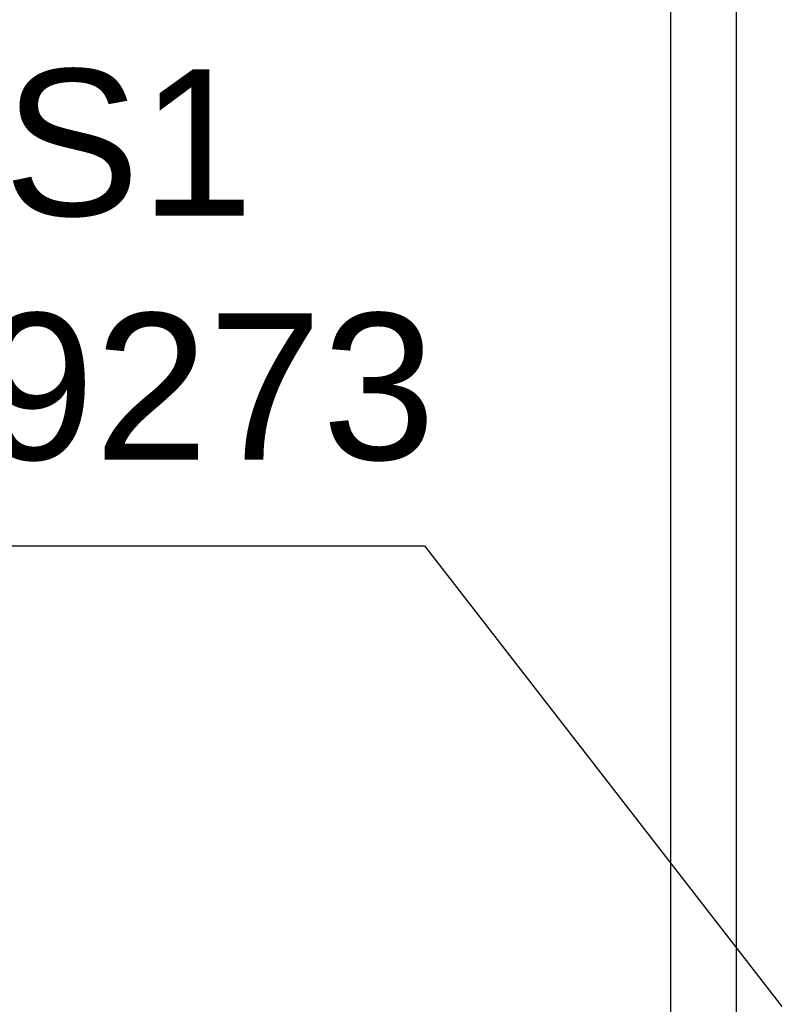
# Model space of a CAD drawing. Header units: centimetres. Extents: x -92429 to 178773, y 2337 to 428125.
# Tile 91 of 138: x 162211 to 162314, y 9471 to 9605. Entities that reach past the tile are written whole.
import ezdxf

# ---------------------------------------------------------------- set-up
doc = ezdxf.new("R2010")
doc.units = ezdxf.units.CM
doc.header["$LTSCALE"] = 50
doc.layers.add('L_text', color=2, linetype='Continuous', lineweight=25)
doc.layers.add('WL_opisy', color=7, linetype='Continuous')
doc.layers.add('WL_rurociągi', color=1, linetype='Continuous')
doc.styles.add('Arial', font='ARIAL.TTF')

msp = doc.modelspace()

# ---------------------------------------------------------------- linework, layer by layer
at = {"layer": 'WL_opisy'}
for p, q in [((161946.17, 9533.57, 2170), (162266.59, 9533.57, 2170)), ((162266.59, 9533.57, 2170), (162405.31, 9354.61, 2170))]:
    msp.add_line(p, q, dxfattribs=at)
at = {"layer": 'WL_rurociągi'}
for p, q in [((162300.27, 8844.62, 2170), (162300.27, 9737.62, 2170)), ((162309.23, 8864.81, 2170), (162309.23, 9717.44, 2170))]:
    msp.add_line(p, q, dxfattribs=at)

# ---------------------------------------------------------------- texts
at = {"layer": 'L_text', "color": 7, "insert": (161955.97, 9598.67, 2170), "char_height": 20, "width": 320.9326, "attachment_point": 1, "style": 'Arial'}
msp.add_mtext('{\\C0;Agregat skraplajacy S1 do 4202-V PU RCA 9273\\P3~/400V\\PNel = 51,0kW}', dxfattribs=at)

doc.saveas('drawing.dxf')
